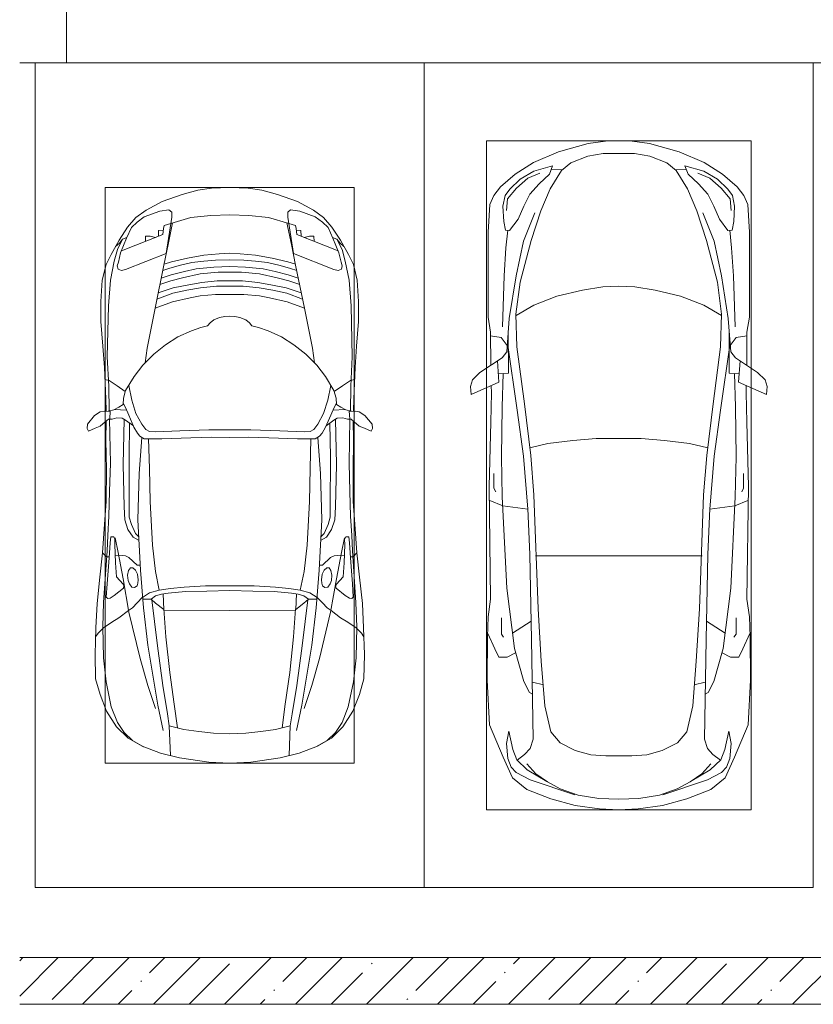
# Model space of a CAD drawing. Header units: millimetres. Extents: x -32229 to 291619, y -13689 to 125138.
# Tile 113 of 256: x 27335 to 32435, y 46900 to 53228. Entities that reach past the tile are written whole.
import ezdxf

# ---------------------------------------------------------------- set-up
doc = ezdxf.new("R2010")
doc.units = ezdxf.units.MM
for name, color, linetype, lineweight in [('A-DETL-GENF-OTLN', 7, 'Continuous', 18), ('A-FLOR-____-OTLN', 7, 'Continuous', 18), ('A-WALL-____-MCUT', 7, 'Continuous', 40), ('A-WALL-____-PATT', 7, 'Continuous', 40), ('C-PRKG-____-OTLN', 7, 'Continuous', 18)]:
    doc.layers.add(name, color=color, linetype=linetype, lineweight=lineweight)

# ---------------------------------------------------------------- blocks, each defined once
blk = doc.blocks.new('АР_Машиноместо - 5300x2500_С-V37--02 ЭМ')
at = {"layer": 'A-DETL-GENF-OTLN', "color": 253, "lineweight": 13, "true_color": 0xaaaaaa}
for p, q in [((1165.1, -503.1), (1052.6, -517.5)), ((1250, -500), (1165.1, -503.1)), ((1250, -500), (1334.9, -503.1)), ((1334.9, -503.1), (1447.4, -517.5)), ((1052.6, -517.5), (861.8, -571.6)), ((1447.4, -517.5), (1638.2, -571.6)), ((861.8, -571.6), (701.8, -640.4)), ((1050.7, -599.4), (941.4, -642.2)), ((1148.8, -583), (1050.7, -599.4)), ((1250, -581.6), (1148.8, -583)), ((1250, -581.6), (1351.2, -583)), ((1351.2, -583), (1449.3, -599.4)), ((1449.3, -599.4), (1558.6, -642.2)), ((1638.2, -571.6), (1798.2, -640.4)), ((701.8, -640.4), (584.4, -714.6)), ((824.6, -660.9), (703.5, -696.4)), ((804.5, -715.7), (824.6, -660.9)), ((881.5, -691.6), (809.1, -809.4)), ((888.4, -685.9), (815.2, -686.6)), ((941.4, -642.2), (881.5, -691.6)), ((1558.6, -642.2), (1618.5, -691.6)), ((1611.6, -685.9), (1684.8, -686.6)), ((1618.5, -691.6), (1690.9, -809.4)), ((1695.5, -715.7), (1675.4, -660.9)), ((1675.4, -660.9), (1796.5, -696.4)), ((1798.2, -640.4), (1915.6, -714.6)), ((584.4, -714.6), (489, -795.6)), ((616.5, -746.4), (550, -812.3)), ((703.5, -696.4), (616.5, -746.4)), ((737.5, -778.3), (804.5, -715.7)), ((1762.5, -778.3), (1695.5, -715.7)), ((1796.5, -696.4), (1883.5, -746.4)), ((1883.5, -746.4), (1950, -812.3)), ((1915.6, -714.6), (2011, -795.6)), ((489, -795.6), (445.9, -853.1)), ((550, -812.3), (519.1, -851.5)), ((677.4, -843.7), (737.5, -778.3)), ((809.1, -809.4), (749.2, -950.3)), ((1690.9, -809.4), (1750.8, -950.3)), ((1822.6, -843.7), (1762.5, -778.3)), ((1950, -812.3), (1980.9, -851.5)), ((2011, -795.6), (2054.1, -853.1)), ((445.9, -853.1), (420.9, -910.7)), ((519.1, -851.5), (505.7, -920)), ((639.1, -920), (677.4, -843.7)), ((1860.9, -920), (1822.6, -843.7)), ((1980.9, -851.5), (1994.3, -920)), ((2054.1, -853.1), (2079.1, -910.7)), ((420.9, -910.7), (409.5, -1087)), ((505.7, -920), (510.2, -1018.7)), ((603.4, -1004.8), (639.1, -920)), ((1896.6, -1004.8), (1860.9, -920)), ((1994.3, -920), (1989.8, -1018.7)), ((2079.1, -910.7), (2090.5, -1087)), ((548.5, -1076.2), (603.4, -1004.8)), ((749.2, -950.3), (687.4, -1141)), ((1750.8, -950.3), (1812.6, -1141)), ((1951.5, -1076.2), (1896.6, -1004.8)), ((510.2, -1018.7), (521.5, -1074.5)), ((521.5, -1074.5), (548.5, -1076.2)), ((1978.5, -1074.5), (1951.5, -1076.2)), ((1989.8, -1018.7), (1978.5, -1074.5)), ((409.5, -1087), (410.6, -1634.2)), ((2090.5, -1087), (2089.4, -1634.2)), ((687.4, -1141), (615.4, -1410.3)), ((1812.6, -1141), (1884.6, -1410.3)), ((615.4, -1410.3), (589.4, -1615.5)), ((1016.6, -1459.9), (1146.9, -1439.4)), ((1146.9, -1439.4), (1250, -1434.1)), ((1353.1, -1439.4), (1250, -1434.1)), ((1483.4, -1459.9), (1353.1, -1439.4)), ((1884.6, -1410.3), (1910.6, -1615.5)), ((703.6, -1557.1), (852.8, -1499)), ((852.8, -1499), (1016.6, -1459.9)), ((1647.2, -1499), (1483.4, -1459.9)), ((1796.4, -1557.1), (1647.2, -1499)), ((590.4, -1624.3), (703.6, -1557.1)), ((1909.6, -1624.3), (1796.4, -1557.1)), ((410.6, -1634.2), (426.5, -1730.9)), ((546.5, -1642.6), (530.6, -1857.6)), ((589.4, -1615.5), (595.8, -1824.8)), ((1910.6, -1615.5), (1904.2, -1824.8)), ((1953.5, -1642.6), (1969.4, -1857.6)), ((2089.4, -1634.2), (2073.5, -1730.9)), ((426.5, -1730.9), (427.5, -1943)), ((495, -1765.3), (426.6, -1753.4)), ((533.6, -1816.8), (495, -1765.3)), ((540.9, -1993.7), (539.8, -1733.1)), ((1959.1, -1993.7), (1960.2, -1733.1)), ((1966.4, -1816.8), (2005, -1765.3)), ((2005, -1765.3), (2073.4, -1753.4)), ((2073.5, -1730.9), (2072.5, -1943)), ((597, -2231), (535, -1798.3)), ((595.8, -1824.8), (644.6, -2191.8)), ((1904.2, -1824.8), (1855.4, -2191.8)), ((1903, -2231), (1965, -1798.3)), ((500.6, -1894.5), (357.8, -1990.1)), ((530.6, -1857.6), (500.6, -1894.5)), ((1969.4, -1857.6), (1999.4, -1894.5)), ((1999.4, -1894.5), (2142.2, -1990.1)), ((479.9, -2052.9), (471, -1914.3)), ((2020.1, -2052.9), (2029, -1914.3)), ((357.8, -1990.1), (309.5, -2036.1)), ((540.9, -1993.7), (476.3, -1997.9)), ((505.9, -1996), (500, -2210.1)), ((1959.1, -1993.7), (2023.7, -1997.9)), ((1994.1, -1996), (2000, -2210.1)), ((2142.2, -1990.1), (2190.5, -2036.1)), ((309.5, -2036.1), (296.8, -2079.9)), ((296.8, -2079.9), (301.4, -2130.5)), ((301.4, -2130.5), (479.9, -2052.9)), ((432.3, -2119.9), (430.7, -2073.9)), ((2198.6, -2130.5), (2020.1, -2052.9)), ((2067.7, -2119.9), (2069.3, -2073.9)), ((2190.5, -2036.1), (2203.2, -2079.9)), ((2203.2, -2079.9), (2198.6, -2130.5)), ((428.2, -2308.5), (432.3, -2119.9)), ((2071.8, -2308.5), (2067.7, -2119.9)), ((500, -2210.1), (495.7, -2532.3)), ((644.6, -2191.8), (684.2, -2522.3)), ((1855.4, -2191.8), (1815.8, -2522.3)), ((2000, -2210.1), (2004.3, -2532.3)), ((636.6, -2526.5), (597, -2231)), ((1863.4, -2526.5), (1903, -2231)), ((417.5, -2723), (428.2, -2308.5)), ((2082.5, -2723), (2071.8, -2308.5)), ((636.6, -2526.5), (665.8, -2867.4)), ((684.2, -2522.3), (704.9, -2775.5)), ((1815.8, -2522.3), (1795.1, -2775.5)), ((1863.4, -2526.5), (1834.2, -2867.4)), ((495.7, -2532.3), (501.4, -2789.7)), ((2004.3, -2532.3), (1998.6, -2789.7)), ((447.8, -2638.7), (447.8, -2733.7)), ((2052.2, -2638.7), (2052.2, -2733.7)), ((426.5, -3446.8), (417.5, -2723)), ((447.8, -2733.7), (459.7, -2756.2)), ((704.9, -2775.5), (731.2, -3507.6)), ((1795.1, -2775.5), (1768.8, -3507.6)), ((2052.2, -2733.7), (2040.3, -2756.2)), ((2073.5, -3446.8), (2082.5, -2723)), ((505.1, -2846.9), (420.9, -2813.3)), ((501.4, -2789.7), (530.9, -3374.8)), ((665.8, -2867.4), (505.1, -2846.9)), ((1834.2, -2867.4), (1994.9, -2846.9)), ((1998.6, -2789.7), (1969.1, -3374.8)), ((1994.9, -2846.9), (2079.1, -2813.3)), ((665.6, -2864.6), (678.7, -3159.5)), ((1834.4, -2864.6), (1821.3, -3159.5)), ((678.7, -3159.5), (689.3, -3705.5)), ((1821.3, -3159.5), (1810.7, -3705.5)), ((530.9, -3374.8), (578.7, -3762.9)), ((1969.1, -3374.8), (1921.3, -3762.9)), ((409.5, -3560), (426.5, -3446.8)), ((2090.5, -3560), (2073.5, -3446.8)), ((731.2, -3507.6), (752.2, -3845.6)), ((1768.8, -3507.6), (1747.8, -3845.6)), ((405.6, -3688.5), (409.5, -3560)), ((495.5, -3566.1), (496.8, -3671.6)), ((687.1, -3588.8), (566.5, -3663.9)), ((1812.9, -3588.8), (1933.5, -3663.9)), ((2004.5, -3566.1), (2003.2, -3671.6)), ((2094.4, -3688.5), (2090.5, -3560)), ((408.2, -3667), (453.1, -3766.3)), ((2091.8, -3667), (2046.9, -3766.3)), ((403.4, -3968), (405.6, -3688.5)), ((496.8, -3671.6), (510.1, -3691.5)), ((689.3, -3705.5), (699.7, -4345.5)), ((1810.7, -3705.5), (1800.3, -4345.5)), ((2003.2, -3671.6), (1989.9, -3691.5)), ((2096.6, -3968), (2094.4, -3688.5)), ((453.1, -3766.3), (478.4, -3819.3)), ((532.5, -3818.1), (585.5, -3790.5)), ((578.7, -3762.9), (638.7, -3975.4)), ((1921.3, -3762.9), (1861.3, -3975.4)), ((1967.5, -3818.1), (1914.5, -3790.5)), ((2046.9, -3766.3), (2021.6, -3819.3)), ((478.4, -3819.3), (532.5, -3818.1)), ((752.2, -3845.6), (774.4, -4132.9)), ((1747.8, -3845.6), (1725.6, -4132.9)), ((2021.6, -3819.3), (1967.5, -3818.1)), ((419.6, -4254.2), (403.4, -3968)), ((638.7, -3975.4), (675.2, -4045.5)), ((1861.3, -3975.4), (1824.8, -4045.5)), ((2080.4, -4254.2), (2096.6, -3968)), ((675.2, -4045.5), (694.6, -4057.6)), ((1824.8, -4045.5), (1805.4, -4057.6)), ((774.4, -4132.9), (812.5, -4298.9)), ((1725.6, -4132.9), (1687.5, -4298.9)), ((507.1, -4462.6), (419.6, -4254.2)), ((543.7, -4295.1), (528.4, -4374.7)), ((569.5, -4413.1), (543.7, -4295.1)), ((812.5, -4298.9), (872.7, -4370.2)), ((1687.5, -4298.9), (1627.3, -4370.2)), ((1930.5, -4413.1), (1956.3, -4295.1)), ((1956.3, -4295.1), (1971.6, -4374.7)), ((1992.9, -4462.6), (2080.4, -4254.2)), ((699.7, -4345.5), (679.6, -4406.3)), ((1800.3, -4345.5), (1820.4, -4406.3)), ((528.4, -4374.7), (536.4, -4471.4)), ((594.6, -4479.3), (569.5, -4413.1)), ((679.6, -4406.3), (645, -4445.5)), ((872.7, -4370.2), (970.5, -4419.3)), ((970.5, -4419.3), (1069.6, -4447.3)), ((1529.5, -4419.3), (1430.4, -4447.3)), ((1627.3, -4370.2), (1529.5, -4419.3)), ((1820.4, -4406.3), (1855, -4445.5)), ((1905.4, -4479.3), (1930.5, -4413.1)), ((1971.6, -4374.7), (1963.6, -4471.4)), ((565.9, -4595.1), (507.1, -4462.6)), ((536.4, -4471.4), (557.5, -4525.7)), ((661.8, -4543.1), (594.6, -4479.3)), ((645, -4445.5), (597.3, -4481.4)), ((1069.6, -4447.3), (1167.1, -4453.2)), ((1167.1, -4453.2), (1250, -4453.9)), ((1332.9, -4453.2), (1250, -4453.9)), ((1430.4, -4447.3), (1332.9, -4453.2)), ((1838.2, -4543.1), (1905.4, -4479.3)), ((1855, -4445.5), (1902.7, -4481.4)), ((1934.1, -4595.1), (1992.9, -4462.6)), ((1963.6, -4471.4), (1942.5, -4525.7)), ((557.5, -4525.7), (590.7, -4560.1)), ((717.1, -4568.9), (659.6, -4505.3)), ((788.5, -4617.7), (661.8, -4543.1)), ((1711.5, -4617.7), (1838.2, -4543.1)), ((1782.9, -4568.9), (1840.4, -4505.3)), ((1942.5, -4525.7), (1909.3, -4560.1)), ((659.1, -4669.9), (565.9, -4595.1)), ((590.7, -4560.1), (680.7, -4606.5)), ((680.7, -4606.5), (967, -4703.6)), ((791.3, -4619.7), (717.1, -4568.9)), ((1819.3, -4606.5), (1533, -4703.6)), ((1708.7, -4619.7), (1782.9, -4568.9)), ((1909.3, -4560.1), (1819.3, -4606.5)), ((1840.9, -4669.9), (1934.1, -4595.1)), ((812.7, -4729.4), (659.1, -4669.9)), ((873.9, -4665.1), (791.3, -4619.7)), ((988.2, -4706.7), (873.9, -4665.1)), ((1511.8, -4706.7), (1626.1, -4665.1)), ((1626.1, -4665.1), (1708.7, -4619.7)), ((1687.3, -4729.4), (1840.9, -4669.9)), ((970.2, -4771.8), (812.7, -4729.4)), ((1122.2, -4726.4), (988.2, -4706.7)), ((1250, -4731.7), (1122.2, -4726.4)), ((1250, -4731.7), (1377.8, -4726.4)), ((1377.8, -4726.4), (1511.8, -4706.7)), ((1529.8, -4771.8), (1687.3, -4729.4)), ((1126.4, -4794.1), (970.2, -4771.8)), ((1250, -4800), (1126.4, -4794.1)), ((1250, -4800), (1373.6, -4794.1)), ((1373.6, -4794.1), (1529.8, -4771.8))]:
    blk.add_line(p, q, dxfattribs=at)
at = {"layer": 'A-DETL-GENF-OTLN', "color": 254, "lineweight": 13, "true_color": 0xd4d4d4}
for p, q in [((664.7, -739.9), (591.7, -805)), ((742.6, -707.8), (664.7, -739.9)), ((1757.4, -707.8), (1835.3, -739.9)), ((1835.3, -739.9), (1908.3, -805)), ((591.7, -805), (534.5, -874.4)), ((1908.3, -805), (1965.5, -874.4)), ((534.5, -874.4), (528.1, -949.5)), ((1965.5, -874.4), (1971.9, -949.5)), ((710.2, -962.8), (636.7, -1146)), ((1789.8, -962.8), (1863.3, -1146)), ((537.4, -1076.1), (524.9, -1188.6)), ((1962.6, -1076.1), (1975.1, -1188.6)), ((524.9, -1188.6), (513.9, -1368.9)), ((636.7, -1146), (590.3, -1367.8)), ((1863.3, -1146), (1909.7, -1367.8)), ((1975.1, -1188.6), (1986.1, -1368.9)), ((513.9, -1368.9), (502.3, -1696.3)), ((590.3, -1367.8), (546.5, -1642.6)), ((1909.7, -1367.8), (1953.5, -1642.6)), ((1986.1, -1368.9), (1997.7, -1696.3)), ((677.9, -2473), (794.6, -2446)), ((794.6, -2446), (955.7, -2426.8)), ((955.7, -2426.8), (1105.5, -2413.7)), ((1105.5, -2413.7), (1250, -2412.9)), ((1394.5, -2413.7), (1250, -2412.9)), ((1544.3, -2426.8), (1394.5, -2413.7)), ((1705.4, -2446), (1544.3, -2426.8)), ((1822.1, -2473), (1705.4, -2446)), ((715.1, -3168.3), (1250, -3167.3)), ((1784.9, -3168.3), (1250, -3167.3)), ((694.6, -3980.4), (765.1, -3996.8)), ((1805.4, -3980.4), (1734.9, -3996.8))]:
    blk.add_line(p, q, dxfattribs=at)
at = {"layer": 'C-PRKG-____-OTLN', "color": 253, "lineweight": 13, "true_color": 0xaaaaaa}
for p, q in [((2500, 0), (0, 0)), ((0, 0), (0, -5300)), ((2500, 0), (2500, -5300)), ((400, -500), (400, -4800)), ((400, -500), (2100, -500)), ((2100, -500), (2100, -4800)), ((400, -4800), (2100, -4800)), ((2500, -5300), (0, -5300))]:
    blk.add_line(p, q, dxfattribs=at)
blk = doc.blocks.new('АР_Машиноместо - 4900x2400_М__5300х2500_-2211001--02 ЭМ')
at = {"layer": 'A-DETL-GENF-OTLN', "color": 253, "lineweight": 13, "true_color": 0xaaaaaa}
for p, q in [((1044.2, -818.6), (943.3, -845.1)), ((1132.7, -806), (1044.2, -818.6)), ((1250, -800), (1132.7, -806)), ((1250, -800), (1367.3, -806)), ((1367.3, -806), (1455.8, -818.6)), ((1455.8, -818.6), (1556.7, -845.1)), ((943.3, -845.1), (815.8, -891)), ((1556.7, -845.1), (1684.2, -891)), ((711.9, -946.2), (647.2, -992.8)), ((815.8, -891), (711.9, -946.2)), ((859, -944.1), (800.1, -952.6)), ((877.7, -958.9), (859, -944.1)), ((1622.3, -958.9), (1641, -944.1)), ((1641, -944.1), (1699.9, -952.6)), ((1684.2, -891), (1788.1, -946.2)), ((1788.1, -946.2), (1852.8, -992.8)), ((647.2, -992.8), (593.2, -1056.8)), ((700.9, -989.1), (655, -1024.3)), ((800.1, -952.6), (700.9, -989.1)), ((841.1, -1225.9), (877.7, -991.4)), ((1000.2, -994.5), (871.4, -1031.3)), ((877.7, -991.4), (877.7, -958.9)), ((1127.4, -979.8), (1000.2, -994.5)), ((1250, -977.6), (1127.4, -979.8)), ((1250, -977.6), (1372.6, -979.8)), ((1372.6, -979.8), (1499.8, -994.5)), ((1499.8, -994.5), (1628.6, -1031.3)), ((1622.3, -991.4), (1622.3, -958.9)), ((1658.9, -1225.9), (1622.3, -991.4)), ((1699.9, -952.6), (1799.1, -989.1)), ((1799.1, -989.1), (1845, -1024.3)), ((1852.8, -992.8), (1906.8, -1056.8)), ((593.2, -1056.8), (539.3, -1140.4)), ((617.9, -1057.3), (586.9, -1126.3)), ((654.7, -1024.4), (617.9, -1057.3)), ((882.6, -1027.5), (853.8, -1167.4)), ((1617.4, -1027.5), (1646.2, -1167.4)), ((1845.3, -1024.4), (1882.1, -1057.3)), ((1882.1, -1057.3), (1913.1, -1126.3)), ((1906.8, -1056.8), (1960.7, -1140.4)), ((561.3, -1132.6), (540.4, -1159.6)), ((586.9, -1126.3), (548.2, -1220.1)), ((589, -1121.6), (561.3, -1132.6)), ((1911, -1121.6), (1938.7, -1132.6)), ((1913.1, -1126.3), (1951.8, -1220.1)), ((1938.7, -1132.6), (1959.6, -1159.6)), ((539.3, -1140.4), (487.4, -1232.1)), ((540.4, -1159.6), (516.2, -1180.5)), ((853.8, -1167.4), (826.8, -1300.9)), ((1646.2, -1167.4), (1673.2, -1300.9)), ((1959.6, -1159.6), (1983.8, -1180.5)), ((1960.7, -1140.4), (2012.6, -1232.1)), ((487.4, -1232.1), (455.7, -1296.1)), ((548.2, -1220.1), (535, -1280.6)), ((580.7, -1327.1), (841.1, -1225.9)), ((978.6, -1254.6), (876.3, -1278.7)), ((1084.1, -1236), (978.6, -1254.6)), ((1182.5, -1227.5), (1084.1, -1236)), ((1250, -1223.7), (1182.5, -1227.5)), ((1250, -1223.7), (1317.5, -1227.5)), ((1317.5, -1227.5), (1415.9, -1236)), ((1415.9, -1236), (1521.4, -1254.6)), ((1521.4, -1254.6), (1623.7, -1278.7)), ((1919.3, -1327.1), (1658.9, -1225.9)), ((1951.8, -1220.1), (1965, -1280.6)), ((2012.6, -1232.1), (2044.3, -1296.1)), ((455.7, -1296.1), (430.8, -1396.6)), ((535, -1280.6), (527.2, -1305.2)), ((527.2, -1305.2), (531.8, -1326)), ((531.8, -1326), (554.4, -1333.3)), ((554.4, -1333.3), (580.7, -1327.1)), ((826.8, -1300.9), (770, -1576.5)), ((859.1, -1321.2), (819.9, -1334.4)), ((876.3, -1278.7), (828.3, -1293.7)), ((925.2, -1301.6), (859.1, -1321.2)), ((1007.1, -1283.7), (925.2, -1301.6)), ((1035, -1323.2), (958.3, -1341.1)), ((1083.6, -1274.6), (1007.1, -1283.7)), ((1148.3, -1312.4), (1035, -1323.2)), ((1159.1, -1267.9), (1083.6, -1274.6)), ((1250, -1309.3), (1148.3, -1312.4)), ((1250, -1266.6), (1159.1, -1267.9)), ((1250, -1266.6), (1340.9, -1267.9)), ((1250, -1309.3), (1351.7, -1312.4)), ((1340.9, -1267.9), (1416.4, -1274.6)), ((1351.7, -1312.4), (1465, -1323.2)), ((1416.4, -1274.6), (1492.9, -1283.7)), ((1465, -1323.2), (1541.7, -1341.1)), ((1492.9, -1283.7), (1574.8, -1301.6)), ((1574.8, -1301.6), (1640.9, -1321.2)), ((1623.7, -1278.7), (1671.7, -1293.7)), ((1640.9, -1321.2), (1680.1, -1334.4)), ((1673.2, -1300.9), (1730, -1576.5)), ((1945.6, -1333.3), (1919.3, -1327.1)), ((1968.2, -1326), (1945.6, -1333.3)), ((1965, -1280.6), (1972.8, -1305.2)), ((1972.8, -1305.2), (1968.2, -1326)), ((2044.3, -1296.1), (2069.2, -1396.6)), ((873.8, -1361.2), (809.9, -1383.1)), ((945.3, -1380.6), (871.4, -1401.1)), ((958.3, -1341.1), (873.8, -1361.2)), ((1059, -1354.8), (945.3, -1380.6)), ((1174.5, -1344.2), (1059, -1354.8)), ((1250, -1344.9), (1174.5, -1344.2)), ((1250, -1344.9), (1325.5, -1344.2)), ((1325.5, -1344.2), (1441, -1354.8)), ((1441, -1354.8), (1554.7, -1380.6)), ((1541.7, -1341.1), (1626.2, -1361.2)), ((1554.7, -1380.6), (1628.6, -1401.1)), ((1626.2, -1361.2), (1690.1, -1383.1)), ((430.8, -1396.6), (422, -1534.1)), ((887, -1446.5), (790.4, -1477.3)), ((871.4, -1401.1), (800.5, -1424.6)), ((986.2, -1425.6), (887, -1446.5)), ((1061.9, -1445.7), (973.4, -1459.7)), ((1070, -1410.4), (986.2, -1425.6)), ((1163.9, -1435.1), (1061.9, -1445.7)), ((1168.3, -1399.8), (1070, -1410.4)), ((1250, -1435.1), (1163.9, -1435.1)), ((1250, -1400.1), (1168.3, -1399.8)), ((1250, -1400.1), (1331.7, -1399.8)), ((1250, -1435.1), (1336.1, -1435.1)), ((1331.7, -1399.8), (1430, -1410.4)), ((1336.1, -1435.1), (1438.1, -1445.7)), ((1430, -1410.4), (1513.8, -1425.6)), ((1438.1, -1445.7), (1526.6, -1459.7)), ((1513.8, -1425.6), (1613, -1446.5)), ((1613, -1446.5), (1709.6, -1477.3)), ((1628.6, -1401.1), (1699.5, -1424.6)), ((2069.2, -1396.6), (2078, -1534.1)), ((884.3, -1480.8), (782, -1518.1)), ((994.9, -1509.3), (881.7, -1536.4)), ((973.4, -1459.7), (884.3, -1480.8)), ((1060, -1496.1), (994.9, -1509.3)), ((1159.3, -1489.1), (1060, -1496.1)), ((1250, -1488.3), (1159.3, -1489.1)), ((1250, -1488.3), (1340.7, -1489.1)), ((1340.7, -1489.1), (1440, -1496.1)), ((1440, -1496.1), (1505.1, -1509.3)), ((1505.1, -1509.3), (1618.3, -1536.4)), ((1526.6, -1459.7), (1615.7, -1480.8)), ((1615.7, -1480.8), (1718, -1518.1)), ((422, -1534.1), (422, -1662.9)), ((770, -1576.5), (718.3, -1834.2)), ((881.7, -1536.4), (770, -1576.5)), ((1618.3, -1536.4), (1730, -1576.5)), ((1730, -1576.5), (1781.7, -1834.2)), ((2078, -1534.1), (2078, -1662.9)), ((1184.7, -1635.7), (1147.5, -1650.5)), ((1217.8, -1629.1), (1184.7, -1635.7)), ((1217.8, -1629.1), (1250, -1626.8)), ((1282.2, -1629.1), (1250, -1626.8)), ((1282.2, -1629.1), (1315.3, -1635.7)), ((1315.3, -1635.7), (1352.5, -1650.5)), ((422, -1662.9), (434.8, -1820.7)), ((1064.9, -1700.5), (1004.2, -1721.4)), ((1107.2, -1689.8), (1064.9, -1700.5)), ((1123.5, -1670.9), (1107.2, -1689.8)), ((1147.5, -1650.5), (1123.5, -1670.9)), ((1352.5, -1650.5), (1376.5, -1670.9)), ((1376.5, -1670.9), (1392.8, -1689.8)), ((1392.8, -1689.8), (1435.1, -1700.5)), ((1435.1, -1700.5), (1495.8, -1721.4)), ((2078, -1662.9), (2065.2, -1820.7)), ((917, -1761.1), (837.5, -1812.1)), ((1004.2, -1721.4), (917, -1761.1)), ((1495.8, -1721.4), (1583, -1761.1)), ((1583, -1761.1), (1662.5, -1812.1)), ((434.8, -1820.7), (444.9, -1956.8)), ((718.3, -1834.2), (705.7, -1926.7)), ((837.5, -1812.1), (761.1, -1871.7)), ((1662.5, -1812.1), (1738.9, -1871.7)), ((1781.7, -1834.2), (1794.3, -1926.7)), ((2065.2, -1820.7), (2055.1, -1956.8)), ((761.1, -1871.7), (690.7, -1941.6)), ((1738.9, -1871.7), (1809.3, -1941.6)), ((444.9, -1956.8), (453, -2159.1)), ((690.7, -1941.6), (634.6, -2015)), ((1809.3, -1941.6), (1865.4, -2015)), ((2055.1, -1956.8), (2047, -2159.1)), ((634.6, -2015), (580.7, -2105.7)), ((1865.4, -2015), (1919.3, -2105.7)), ((475.1, -2041), (447.5, -2034.4)), ((525.5, -2074.6), (475.1, -2041)), ((578.8, -2112.6), (525.5, -2074.6)), ((619.7, -2168.6), (600.3, -2072.7)), ((1880.3, -2168.6), (1899.7, -2072.7)), ((1921.2, -2112.6), (1974.5, -2074.6)), ((1974.5, -2074.6), (2024.9, -2041)), ((2024.9, -2041), (2052.5, -2034.4)), ((580.7, -2105.7), (567.1, -2153.8)), ((1919.3, -2105.7), (1932.9, -2153.8)), ((453, -2159.1), (455, -2238.9)), ((536.7, -2211.8), (505.1, -2230)), ((564.3, -2195.4), (536.7, -2211.8)), ((567.1, -2153.8), (564.3, -2195.4)), ((579.9, -2213.8), (564.9, -2186.5)), ((600.8, -2263), (579.9, -2213.8)), ((647.3, -2254.2), (619.7, -2168.6)), ((1852.7, -2254.2), (1880.3, -2168.6)), ((1899.2, -2263), (1920.1, -2213.8)), ((1920.1, -2213.8), (1935.1, -2186.5)), ((1932.9, -2153.8), (1935.7, -2195.4)), ((1935.7, -2195.4), (1963.3, -2211.8)), ((1963.3, -2211.8), (1994.9, -2230)), ((2047, -2159.1), (2045, -2238.9)), ((335.2, -2322.3), (381.7, -2266.4)), ((381.7, -2266.4), (417.4, -2243.4)), ((417.4, -2243.4), (445.1, -2238.7)), ((445.1, -2238.7), (481.8, -2239.5)), ((505.1, -2230), (467.5, -2239.2)), ((482, -2235.6), (479.1, -2288.7)), ((586.6, -2231.3), (510.1, -2227.1)), ((633.8, -2340.5), (600.8, -2263)), ((685.1, -2322.3), (647.3, -2254.2)), ((1814.9, -2322.3), (1852.7, -2254.2)), ((1866.2, -2340.5), (1899.2, -2263)), ((1913.4, -2231.3), (1989.9, -2227.1)), ((1994.9, -2230), (2032.5, -2239.2)), ((2018, -2235.6), (2020.9, -2288.7)), ((2054.9, -2238.7), (2018.2, -2239.5)), ((2082.6, -2243.4), (2054.9, -2238.7)), ((2118.3, -2266.4), (2082.6, -2243.4)), ((2164.8, -2322.3), (2118.3, -2266.4)), ((333.1, -2350.6), (335.2, -2322.3)), ((417.4, -2333.8), (384.4, -2347.9)), ((449.8, -2306.1), (417.4, -2333.8)), ((470, -2290), (449.8, -2306.1)), ((454.5, -2423.6), (456, -2301.1)), ((493.6, -2288.6), (470, -2290)), ((523.3, -2281.2), (493.6, -2288.6)), ((559, -2282.6), (523.3, -2281.2)), ((580.6, -2296), (559, -2282.6)), ((630.6, -2332.9), (580.6, -2296)), ((603.5, -2534.3), (606.1, -2314.9)), ((656.7, -2380.3), (633.8, -2340.5)), ((710, -2355.4), (685.1, -2322.3)), ((1790, -2355.4), (1814.9, -2322.3)), ((1843.3, -2380.3), (1866.2, -2340.5)), ((1869.4, -2332.9), (1919.4, -2296)), ((1896.5, -2534.3), (1893.9, -2314.9)), ((1919.4, -2296), (1941, -2282.6)), ((1941, -2282.6), (1976.7, -2281.2)), ((1976.7, -2281.2), (2006.4, -2288.6)), ((2006.4, -2288.6), (2030, -2290)), ((2030, -2290), (2050.2, -2306.1)), ((2045.5, -2423.6), (2044, -2301.1)), ((2050.2, -2306.1), (2082.6, -2333.8)), ((2082.6, -2333.8), (2115.6, -2347.9)), ((2166.9, -2350.6), (2164.8, -2322.3)), ((341.2, -2366.2), (333.1, -2350.6)), ((384.4, -2347.9), (341.2, -2366.2)), ((672.8, -2399.7), (656.7, -2380.3)), ((700.6, -2415.4), (672.8, -2399.7)), ((734.3, -2368.8), (710, -2355.4)), ((772.7, -2371.5), (734.3, -2368.8)), ((929.1, -2364.1), (772.7, -2371.5)), ((1115.2, -2358.7), (929.1, -2364.1)), ((1250, -2357.8), (1115.2, -2358.7)), ((1250, -2357.8), (1384.8, -2358.7)), ((1384.8, -2358.7), (1570.9, -2364.1)), ((1570.9, -2364.1), (1727.3, -2371.5)), ((1727.3, -2371.5), (1765.7, -2368.8)), ((1765.7, -2368.8), (1790, -2355.4)), ((1799.4, -2415.4), (1827.2, -2399.7)), ((1827.2, -2399.7), (1843.3, -2380.3)), ((2115.6, -2347.9), (2158.8, -2366.2)), ((2158.8, -2366.2), (2166.9, -2350.6)), ((456.8, -2613.6), (454.5, -2423.6)), ((684.8, -2406.5), (667.8, -2638.3)), ((813.8, -2416.7), (700.6, -2415.4)), ((999.2, -2409.3), (813.8, -2416.7)), ((1132.7, -2404.6), (999.2, -2409.3)), ((1250, -2406.6), (1132.7, -2404.6)), ((1250, -2406.6), (1367.3, -2404.6)), ((1367.3, -2404.6), (1500.8, -2409.3)), ((1500.8, -2409.3), (1686.2, -2416.7)), ((1686.2, -2416.7), (1799.4, -2415.4)), ((1815.2, -2406.5), (1832.2, -2638.3)), ((2043.2, -2613.6), (2045.5, -2423.6)), ((604.4, -2850.8), (603.5, -2534.3)), ((1895.6, -2850.8), (1896.5, -2534.3)), ((456.1, -2818.3), (456.8, -2613.6)), ((667.8, -2638.3), (659.3, -2936)), ((1832.2, -2638.3), (1840.7, -2936)), ((2043.9, -2818.3), (2043.2, -2613.6)), ((446, -2964.8), (456.1, -2818.3)), ((2054, -2964.8), (2043.9, -2818.3)), ((604.4, -2919.4), (604.4, -2850.8)), ((1895.6, -2919.4), (1895.6, -2850.8)), ((432.8, -3149.3), (446, -2964.8)), ((618.7, -2966.7), (604.4, -2919.4)), ((643.6, -3024.6), (618.7, -2966.7)), ((659.3, -2936), (676.4, -3260.1)), ((1840.7, -2936), (1823.6, -3260.1)), ((1856.4, -3024.6), (1881.3, -2966.7)), ((1881.3, -2966.7), (1895.6, -2919.4)), ((2067.2, -3149.3), (2054, -2964.8)), ((665.1, -3046.1), (643.6, -3024.6)), ((1834.9, -3046.1), (1856.4, -3024.6)), ((480.8, -3085), (474.8, -3179.9)), ((485.6, -3046.1), (480.8, -3085)), ((504.5, -3046.6), (485.6, -3046.1)), ((512.2, -3061.4), (504.5, -3046.6)), ((510.9, -3094.6), (512.2, -3061.4)), ((515.3, -3213.7), (510.9, -3094.6)), ((1984.7, -3213.7), (1989.1, -3094.6)), ((1987.8, -3061.4), (1995.5, -3046.6)), ((1989.1, -3094.6), (1987.8, -3061.4)), ((1995.5, -3046.6), (2014.4, -3046.1)), ((2014.4, -3046.1), (2019.2, -3085)), ((2019.2, -3085), (2025.2, -3179.9)), ((415.7, -3305.9), (432.8, -3149.3)), ((456.9, -3174.2), (432.9, -3148.3)), ((2043.1, -3174.2), (2067.1, -3148.3)), ((2084.3, -3305.9), (2067.1, -3148.3)), ((475.2, -3173.5), (456.9, -3174.2)), ((474.8, -3179.9), (462.2, -3347.3)), ((558.4, -3165.4), (513.6, -3168)), ((522.2, -3303.2), (515.3, -3213.7)), ((579.5, -3167.7), (558.4, -3165.4)), ((601.7, -3179.4), (579.5, -3167.7)), ((654.5, -3228.1), (601.7, -3179.4)), ((1845.5, -3228.1), (1898.3, -3179.4)), ((1898.3, -3179.4), (1920.5, -3167.7)), ((1920.5, -3167.7), (1941.6, -3165.4)), ((1941.6, -3165.4), (1986.4, -3168)), ((1977.8, -3303.2), (1984.7, -3213.7)), ((2024.8, -3173.5), (2043.1, -3174.2)), ((2025.2, -3179.9), (2037.8, -3347.3)), ((599.8, -3262.3), (593.6, -3292.5)), ((612.1, -3245.7), (599.8, -3262.3)), ((626.8, -3246.1), (612.1, -3245.7)), ((643.2, -3259.9), (626.8, -3246.1)), ((657.2, -3286.3), (643.2, -3259.9)), ((674.6, -3227.6), (654.5, -3228.1)), ((661.1, -3321.2), (657.2, -3286.3)), ((676.4, -3260.1), (695.7, -3502.8)), ((1823.6, -3260.1), (1804.3, -3502.8)), ((1825.4, -3227.6), (1845.5, -3228.1)), ((1838.9, -3321.2), (1842.8, -3286.3)), ((1842.8, -3286.3), (1856.8, -3259.9)), ((1856.8, -3259.9), (1873.2, -3246.1)), ((1873.2, -3246.1), (1887.9, -3245.7)), ((1887.9, -3245.7), (1900.2, -3262.3)), ((1900.2, -3262.3), (1906.4, -3292.5)), ((397.1, -3474.2), (415.7, -3305.9)), ((462.2, -3347.3), (456.6, -3434.5)), ((564.6, -3349.7), (522.2, -3303.2)), ((569.7, -3360.7), (564.6, -3349.7)), ((593.6, -3292.5), (597.1, -3327.4)), ((597.1, -3327.4), (605.2, -3346.8)), ((605.2, -3346.8), (620, -3369.3)), ((654.1, -3360.7), (658.7, -3344.5)), ((658.7, -3344.5), (661.1, -3321.2)), ((1841.3, -3344.5), (1838.9, -3321.2)), ((1845.9, -3360.7), (1841.3, -3344.5)), ((1894.8, -3346.8), (1880, -3369.3)), ((1902.9, -3327.4), (1894.8, -3346.8)), ((1906.4, -3292.5), (1902.9, -3327.4)), ((1930.3, -3360.7), (1935.4, -3349.7)), ((1935.4, -3349.7), (1977.8, -3303.2)), ((2037.8, -3347.3), (2043.4, -3434.5)), ((2102.9, -3474.2), (2084.3, -3305.9)), ((508, -3422.8), (566.8, -3375.1)), ((566.8, -3375.1), (569.7, -3360.7)), ((620, -3369.3), (638.7, -3372.5)), ((638.7, -3372.5), (654.1, -3360.7)), ((811.1, -3414.8), (773, -3424.2)), ((853.3, -3407.2), (811.1, -3414.8)), ((825.6, -3512.1), (821, -3413)), ((965.3, -3397.8), (853.3, -3407.2)), ((1102.5, -3394.3), (965.3, -3397.8)), ((1250, -3391.3), (1102.5, -3394.3)), ((1250, -3391.3), (1397.5, -3394.3)), ((1397.5, -3394.3), (1534.7, -3397.8)), ((1534.7, -3397.8), (1646.7, -3407.2)), ((1646.7, -3407.2), (1688.9, -3414.8)), ((1674.4, -3512.1), (1679, -3413)), ((1688.9, -3414.8), (1727, -3424.2)), ((1861.3, -3372.5), (1845.9, -3360.7)), ((1880, -3369.3), (1861.3, -3372.5)), ((1933.2, -3375.1), (1930.3, -3360.7)), ((1992, -3422.8), (1933.2, -3375.1)), ((390.2, -3630), (397.1, -3474.2)), ((456.6, -3434.5), (466.2, -3441.1)), ((466.2, -3441.1), (481.5, -3439.1)), ((481.5, -3439.1), (508, -3422.8)), ((654.7, -3470.4), (624.9, -3501.2)), ((690.2, -3433.7), (654.7, -3470.4)), ((744.1, -3447.2), (691.3, -3447.2)), ((773, -3424.2), (744.1, -3447.2)), ((744.3, -3447), (773.2, -3472.4)), ((773.2, -3472.4), (825.6, -3512.1)), ((1726.8, -3472.4), (1674.4, -3512.1)), ((1755.7, -3447), (1726.8, -3472.4)), ((1727, -3424.2), (1755.7, -3447)), ((1755.7, -3447.2), (1808.7, -3447.2)), ((1809.8, -3433.7), (1845.3, -3470.4)), ((1845.3, -3470.4), (1875.1, -3501.2)), ((2018.5, -3439.1), (1992, -3422.8)), ((2033.8, -3441.1), (2018.5, -3439.1)), ((2043.4, -3434.5), (2033.8, -3441.1)), ((2109.8, -3630), (2102.9, -3474.2)), ((598.3, -3518.6), (537.9, -3567)), ((624.9, -3501.2), (598.3, -3518.6)), ((840.1, -3687.8), (826.6, -3509.6)), ((1250, -3520.1), (827.2, -3517.2)), ((1250, -3520.1), (1672.8, -3517.2)), ((1659.9, -3687.8), (1673.4, -3509.6)), ((1875.1, -3501.2), (1901.7, -3518.6)), ((1901.7, -3518.6), (1962.1, -3567)), ((491.4, -3594.2), (438.6, -3629.8)), ((537.9, -3567), (491.4, -3594.2)), ((1962.1, -3567), (2008.6, -3594.2)), ((2008.6, -3594.2), (2061.4, -3629.8)), ((384, -3802.9), (390.2, -3630)), ((403.8, -3665.5), (388.1, -3688.4)), ((438.6, -3629.8), (403.8, -3665.5)), ((2061.4, -3629.8), (2096.2, -3665.5)), ((2096.2, -3665.5), (2111.9, -3688.4)), ((2116, -3802.9), (2109.8, -3630)), ((863.9, -3917.5), (840.1, -3687.8)), ((1636.1, -3917.5), (1659.9, -3687.8)), ((387.4, -3958.4), (384, -3802.9)), ((2112.6, -3958.4), (2116, -3802.9)), ((893.6, -4121.6), (863.9, -3917.5)), ((1606.4, -4121.6), (1636.1, -3917.5)), ((416.4, -4059.2), (387.4, -3958.4)), ((2083.6, -4059.2), (2112.6, -3958.4)), ((458.6, -4167), (416.4, -4059.2)), ((2041.4, -4167), (2083.6, -4059.2)), ((522.5, -4267.9), (458.6, -4167)), ((914, -4272.5), (893.6, -4121.6)), ((1586, -4272.5), (1606.4, -4121.6)), ((1977.5, -4267.9), (2041.4, -4167)), ((596.3, -4340.6), (522.5, -4267.9)), ((955.5, -4283.9), (861, -4259.4)), ((861.2, -4260.3), (869.3, -4451.1)), ((1050.4, -4297.3), (955.5, -4283.9)), ((1146, -4306.7), (1050.4, -4297.3)), ((1354, -4306.7), (1449.6, -4297.3)), ((1449.6, -4297.3), (1544.5, -4283.9)), ((1544.5, -4283.9), (1639, -4259.4)), ((1638.8, -4260.3), (1630.7, -4451.1)), ((1903.7, -4340.6), (1977.5, -4267.9)), ((686, -4391.6), (596.3, -4340.6)), ((1250, -4312), (1146, -4306.7)), ((1250, -4312), (1354, -4306.7)), ((1814, -4391.6), (1903.7, -4340.6)), ((804.4, -4436.7), (686, -4391.6)), ((1695.6, -4436.7), (1814, -4391.6)), ((927, -4466.6), (804.4, -4436.7)), ((1114.6, -4493), (927, -4466.6)), ((1385.4, -4493), (1573, -4466.6)), ((1573, -4466.6), (1695.6, -4436.7)), ((1250, -4500), (1114.6, -4493)), ((1250, -4500), (1385.4, -4493))]:
    blk.add_line(p, q, dxfattribs=at)
at = {"layer": 'A-DETL-GENF-OTLN', "color": 254, "lineweight": 13, "true_color": 0xd4d4d4}
for p, q in [((823.3, -1074.4), (792.9, -1076.2)), ((824.1, -1063.7), (818.8, -1102.9)), ((827.7, -1045), (824.1, -1063.7)), ((871.3, -1031.9), (827.7, -1045)), ((1628.7, -1031.9), (1672.3, -1045)), ((1672.3, -1045), (1675.9, -1063.7)), ((1675.9, -1063.7), (1681.2, -1102.9)), ((1676.7, -1074.4), (1707.1, -1076.2)), ((561.7, -1132.1), (527.9, -1198.6)), ((818.8, -1102.9), (554, -1208.1)), ((709.1, -1112.7), (708.2, -1146.9)), ((737.7, -1113.6), (709.1, -1112.7)), ((772.6, -1121.3), (737.7, -1113.6)), ((792.9, -1076.2), (791.2, -1114.5)), ((1681.2, -1102.9), (1946, -1208.1)), ((1707.1, -1076.2), (1708.8, -1114.5)), ((1727.4, -1121.3), (1762.3, -1113.6)), ((1762.3, -1113.6), (1790.9, -1112.7)), ((1790.9, -1112.7), (1791.8, -1146.9)), ((1938.3, -1132.1), (1972.1, -1198.6)), ((527.9, -1198.6), (507.4, -1274.3)), ((1972.1, -1198.6), (1992.6, -1274.3)), ((507.4, -1274.3), (483.4, -1395.6)), ((1992.6, -1274.3), (2016.6, -1395.6)), ((483.4, -1395.6), (470.9, -1561.4)), ((2016.6, -1395.6), (2029.1, -1561.4)), ((470.9, -1561.4), (462.8, -1889.5)), ((2029.1, -1561.4), (2037.2, -1889.5)), ((462.8, -1889.5), (471.8, -2077.7)), ((2037.2, -1889.5), (2028.2, -2077.7)), ((471.8, -2077.7), (474.5, -2239.3)), ((2028.2, -2077.7), (2025.5, -2239.3)), ((483.3, -2571.4), (478, -2290)), ((570.6, -2291.4), (564.4, -2580.5)), ((1929.4, -2291.4), (1935.6, -2580.5)), ((2016.7, -2571.4), (2022, -2290)), ((728.4, -2415.7), (733.8, -2606.7)), ((1771.6, -2415.7), (1766.2, -2606.7)), ((477.8, -2754.7), (483.3, -2571.4)), ((564.4, -2580.5), (571.6, -2853.3)), ((1935.6, -2580.5), (1928.4, -2853.3)), ((2022.2, -2754.7), (2016.7, -2571.4)), ((733.8, -2606.7), (737.8, -2818.3)), ((1766.2, -2606.7), (1762.2, -2818.3)), ((473.9, -2913.7), (477.8, -2754.7)), ((2026.1, -2913.7), (2022.2, -2754.7)), ((737.8, -2818.3), (752.8, -3099)), ((1762.2, -2818.3), (1747.2, -3099)), ((571.6, -2853.3), (575.7, -2937.4)), ((1928.4, -2853.3), (1924.3, -2937.4)), ((466.3, -3036.3), (473.9, -2913.7)), ((575.7, -2937.4), (595.2, -2997.9)), ((1924.3, -2937.4), (1904.8, -2997.9)), ((2033.7, -3036.3), (2026.1, -2913.7)), ((462, -3136.6), (466.3, -3036.3)), ((595.2, -2997.9), (629, -3048.1)), ((1904.8, -2997.9), (1871, -3048.1)), ((2038, -3136.6), (2033.7, -3036.3)), ((512.5, -3053.2), (532.7, -3145.9)), ((629, -3048.1), (666.7, -3069.7)), ((752.8, -3099), (771.7, -3268.5)), ((1747.2, -3099), (1728.3, -3268.5)), ((1871, -3048.1), (1833.3, -3069.7)), ((1987.5, -3053.2), (1967.3, -3145.9)), ((439.5, -3468.5), (462, -3136.6)), ((532.7, -3145.9), (564, -3316.2)), ((1967.3, -3145.9), (1936, -3316.2)), ((2060.5, -3468.5), (2038, -3136.6)), ((771.7, -3268.5), (797.1, -3388.2)), ((1728.3, -3268.5), (1702.9, -3388.2)), ((564, -3316.2), (602.3, -3530.2)), ((1936, -3316.2), (1897.7, -3530.2)), ((734.6, -3405.8), (688.5, -3435.5)), ((797.1, -3388.2), (734.6, -3405.8)), ((870, -3377.1), (797.1, -3388.2)), ((957.1, -3368.9), (870, -3377.1)), ((1093.5, -3360.7), (957.1, -3368.9)), ((1250, -3360.7), (1093.5, -3360.7)), ((1250, -3360.7), (1406.5, -3360.7)), ((1406.5, -3360.7), (1542.9, -3368.9)), ((1542.9, -3368.9), (1630, -3377.1)), ((1630, -3377.1), (1702.9, -3388.2)), ((1702.9, -3388.2), (1765.4, -3405.8)), ((1765.4, -3405.8), (1811.5, -3435.5)), ((434.2, -3623.7), (439.5, -3468.5)), ((749.1, -3450.8), (765.5, -3589.1)), ((1750.9, -3450.8), (1734.5, -3589.1)), ((2065.8, -3623.7), (2060.5, -3468.5)), ((602.3, -3530.2), (673.6, -3827.1)), ((695.7, -3502.8), (723.2, -3741.5)), ((1804.3, -3502.8), (1776.8, -3741.5)), ((1897.7, -3530.2), (1826.4, -3827.1)), ((765.5, -3589.1), (785.7, -3746.6)), ((1734.5, -3589.1), (1714.3, -3746.6)), ((438.6, -3823.4), (434.2, -3623.7)), ((2061.4, -3823.4), (2065.8, -3623.7)), ((723.2, -3741.5), (786.9, -4128.3)), ((785.7, -3746.6), (819.4, -4000.8)), ((1714.3, -3746.6), (1680.6, -4000.8)), ((1776.8, -3741.5), (1713.1, -4128.3)), ((454.7, -3976.8), (438.6, -3823.4)), ((673.6, -3827.1), (722.7, -4001.8)), ((1826.4, -3827.1), (1777.3, -4001.8)), ((2045.3, -3976.8), (2061.4, -3823.4)), ((488.6, -4138.1), (454.7, -3976.8)), ((2011.4, -4138.1), (2045.3, -3976.8)), ((722.7, -4001.8), (771.7, -4149.8)), ((819.4, -4000.8), (849, -4182.8)), ((1680.6, -4000.8), (1651, -4182.8)), ((1777.3, -4001.8), (1728.3, -4149.8)), ((527.8, -4239.8), (488.6, -4138.1)), ((786.9, -4128.3), (821.1, -4289.8)), ((1713.1, -4128.3), (1678.9, -4289.8)), ((1972.2, -4239.8), (2011.4, -4138.1)), ((849, -4182.8), (861.2, -4260.3)), ((1651, -4182.8), (1638.8, -4260.3)), ((571.5, -4303.1), (527.8, -4239.8)), ((1928.5, -4303.1), (1972.2, -4239.8)), ((625, -4354.8), (571.5, -4303.1)), ((696.3, -4395.8), (625, -4354.8)), ((1803.7, -4395.8), (1875, -4354.8)), ((1875, -4354.8), (1928.5, -4303.1))]:
    blk.add_line(p, q, dxfattribs=at)
at = {"layer": 'C-PRKG-____-OTLN', "color": 253, "lineweight": 13, "true_color": 0xaaaaaa}
for p, q in [((2500, 0), (0, 0)), ((0, 0), (0, -5300)), ((2500, 0), (2500, -5300)), ((450, -800), (450, -4500)), ((450, -800), (2050, -800)), ((2050, -800), (2050, -4500)), ((450, -4500), (2050, -4500)), ((2500, -5300), (0, -5300))]:
    blk.add_line(p, q, dxfattribs=at)
blk = doc.blocks.new('Наметкина 10_РД_АР_П_отсоединено_rvt-1--02 ЭМ')
at = {"layer": 'A-WALL-____-PATT', "lineweight": 5, "true_color": 0xaaaaaa}
h = blk.add_hatch(dxfattribs=at)
h.set_pattern_fill('FP_3', color=253, style=0, pattern_type=2)
h.set_pattern_definition([(45, (0, 0), (-228.0985, 228.0985), []), (45, (228.1, 0), (-228.0985, 228.0985), [403.225, -80.645, 6.706, -73.939])])
h.paths.add_polyline_path([(27335.3, 46900), (35035.3, 46900), (35035.3, 47200), (27335.3, 47200)])
at = {"layer": 'A-FLOR-____-OTLN', "color": 253, "lineweight": 13, "true_color": 0xaaaaaa}
for p, q in [((27635.3, 52950), (27635.3, 58450)), ((35035.3, 52950), (27335.3, 52950)), ((27335.3, 52950), (27635.3, 52950)), ((35035.3, 52950), (27635.3, 52950))]:
    blk.add_line(p, q, dxfattribs=at)
at = {"layer": 'A-WALL-____-MCUT', "color": 253, "lineweight": 13, "true_color": 0xaaaaaa}
for p, q in [((35035.3, 47200), (27335.3, 47200)), ((27335.3, 46900), (35035.3, 46900))]:
    blk.add_line(p, q, dxfattribs=at)
at = {"layer": 'C-PRKG-____-OTLN', "color": 253, "lineweight": 13, "true_color": 0xaaaaaa}
for name, p in [('АР_Машиноместо - 4900x2400_М__5300х2500_-2211001--02 ЭМ', (27435.3, 52950)), ('АР_Машиноместо - 5300x2500_С-V37--02 ЭМ', (29935.3, 52950))]:
    blk.add_blockref(name, p, dxfattribs=at)

msp = doc.modelspace()

# ---------------------------------------------------------------- block references
at = {"lineweight": 5}
msp.add_blockref('Наметкина 10_РД_АР_П_отсоединено_rvt-1--02 ЭМ', (0, 0), dxfattribs=at)

doc.saveas('drawing.dxf')
